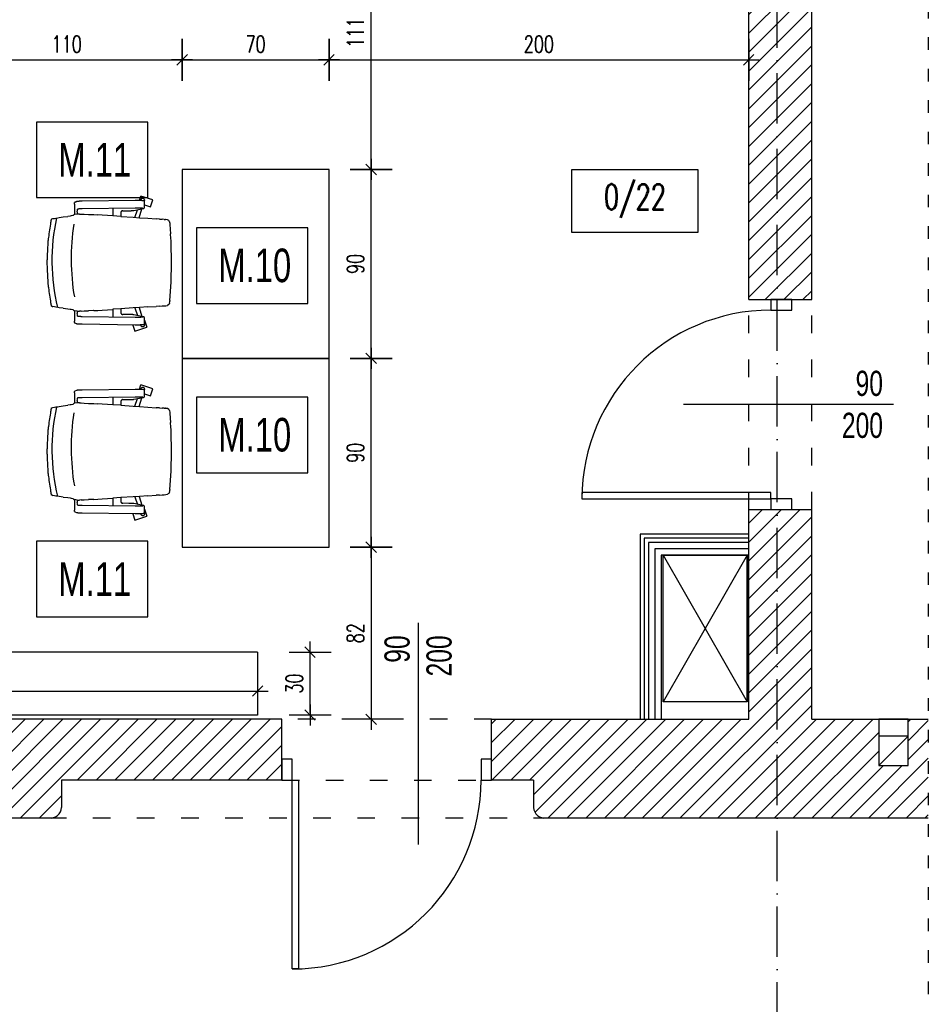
# Model space of a CAD drawing. Header units: millimetres. Extents: x 167273 to 188273, y -125105 to -88145.
# Tile 15 of 210: x 170353 to 170786, y -122517 to -122048. Entities that reach past the tile are written whole.
import ezdxf

# ---------------------------------------------------------------- set-up
doc = ezdxf.new("R2010")
doc.units = ezdxf.units.MM
doc.header["$PDMODE"] = 35
doc.header["$PDSIZE"] = 5
doc.linetypes.add('ACAD_ISO03W100', pattern=[30, 12, -18])
doc.linetypes.add('ACAD_ISO10W100', pattern=[18, 12, -3, 0, -3])
for name, color, linetype in [('!_zakres_wyposażenie', 80, 'Continuous'), ('a-op_drzwi', 40, 'Continuous'), ('a-op_text', 9, 'Continuous'), ('a-osie', 1, 'ACAD_ISO10W100'), ('a-wymiary', 9, 'Continuous'), ('b-drzwi', 6, 'Continuous'), ('b-izolacja', 8, 'BATTING'), ('b-przebicia', 7, 'Continuous'), ('b-przerywana1', 9, 'ACAD_ISO03W100'), ('b-widokowa', 7, 'Continuous'), ('b-ściany', 2, 'Continuous'), ('c-meble', 5, 'Continuous'), ('c-wyposażenie', 5, 'Continuous'), ('h-hatch', 8, 'Continuous')]:
    doc.layers.add(name, color=color, linetype=linetype)
doc.styles.add('PPAB_100', font='romans.shx', dxfattribs={"width": 0.7, "height": 12})
doc.styles.add('PPAB_50', font='romans.shx', dxfattribs={"width": 0.7, "height": 8})
doc.linetypes.add('BATTING', pattern='A,0.0001,-0.1,[134,ltypeshp.shx,S=0.1,R=0,X=-0.1,Y=0],-0.2,[134,ltypeshp.shx,S=0.1,R=180,X=0.1,Y=0],-0.1', length=0.4001)
doc.dimstyles.new('newPPAB_50', dxfattribs={"dimscale": 0, "dimtxt": 8, "dimasz": 1, "dimexe": 10, "dimexo": 10, "dimgap": 3.5, "dimtad": 1, "dimdec": 0, "dimzin": 0, "dimdsep": 46, "dimtxsty": 'PPAB_50', "dimblk": 'tick_50', "dimcen": 0.09, "dimdle": 5, "dimse1": 1, "dimse2": 1, "dimclrd": 9, "dimclre": 9, "dimclrt": 161, "dimadec": 0, "dimazin": 0, "dimtfac": 1, "dimtdec": 0, "dimtix": 1, "dimtofl": 0, "dimtmove": 2, "dimatfit": 3, "dimldrblk": 'tick_50', "dimfxl": 0, "dimtolj": 1, "dimtzin": 0, "dimarcsym": 0})
pattern_1 = [(45, (-26550.2005, 31481.7547), (-4.49012806, 4.49012806), [])]

# ---------------------------------------------------------------- blocks, each defined once
blk = doc.blocks.new('chaise bureau dwg')
for p, q in [((-46.24, 28.59), (-46.22, 28.61)), ((-46.22, 28.61), (-46.21, 28.64)), ((-46.21, 28.64), (-46.19, 28.67)), ((-46.19, 28.67), (-46.18, 28.69)), ((-46.18, 28.69), (-46.17, 28.7)), ((-46.17, 28.7), (-46.15, 28.72)), ((-46.15, 28.72), (-46.14, 28.74)), ((-46.14, 28.74), (-46.11, 28.77)), ((-46.11, 28.77), (-46.09, 28.79)), ((-46.09, 28.79), (-46.06, 28.81)), ((-46.06, 28.81), (-46.03, 28.84)), ((-46.03, 28.84), (-45.99, 28.86)), ((-45.99, 28.86), (-45.95, 28.88)), ((-45.19, 29.22), (-45.95, 28.88)), ((-45.15, 29.23), (-45.19, 29.22)), ((-45.12, 29.25), (-45.15, 29.23)), ((-45.09, 29.26), (-45.12, 29.25)), ((-45.06, 29.27), (-45.09, 29.26)), ((-45.04, 29.27), (-45.06, 29.27)), ((-45.01, 29.28), (-45.04, 29.27)), ((-44.97, 29.29), (-45.01, 29.28)), ((-44.93, 29.29), (-44.97, 29.29)), ((-44.88, 29.3), (-44.93, 29.29)), ((-44.83, 29.3), (-44.88, 29.3)), ((-44.78, 29.31), (-44.83, 29.3)), ((-44.73, 29.32), (-44.78, 29.31)), ((-44.67, 29.32), (-44.73, 29.32)), ((-44.61, 29.33), (-44.67, 29.32)), ((-44.54, 29.33), (-44.61, 29.33)), ((-44.47, 29.34), (-44.54, 29.33)), ((-44.4, 29.34), (-44.47, 29.34)), ((-44.33, 29.35), (-44.4, 29.34)), ((-44.25, 29.35), (-44.33, 29.35)), ((-44.17, 29.36), (-44.25, 29.35)), ((-44.08, 29.36), (-44.17, 29.36)), ((-44, 29.37), (-44.08, 29.36)), ((-43.91, 29.37), (-44, 29.37)), ((-43.82, 29.37), (-43.91, 29.37)), ((-43.72, 29.38), (-43.82, 29.37)), ((-43.62, 29.38), (-43.72, 29.38)), ((-43.52, 29.39), (-43.62, 29.38)), ((-43.42, 29.39), (-43.52, 29.39)), ((-43.32, 29.39), (-43.42, 29.39)), ((-43.21, 29.39), (-43.32, 29.39)), ((-43.1, 29.4), (-43.21, 29.39)), ((-42.99, 29.4), (-43.1, 29.4)), ((-42.88, 29.4), (-42.99, 29.4)), ((-42.77, 29.4), (-42.88, 29.4)), ((-42.66, 29.4), (-42.77, 29.4)), ((-17.36, 29.74), (-42.66, 29.4)), ((-18.54, 29.73), (-17.58, 32.67)), ((-17.58, 32.67), (-11.87, 30.81)), ((-17.28, 29.74), (-17.36, 29.74)), ((-17.19, 29.74), (-17.28, 29.74)), ((-17.1, 29.74), (-17.19, 29.74)), ((-17.02, 29.74), (-17.1, 29.74)), ((-16.93, 29.75), (-17.02, 29.74)), ((-16.84, 29.75), (-16.93, 29.75)), ((-16.76, 29.75), (-16.84, 29.75)), ((-16.67, 29.75), (-16.76, 29.75)), ((-16.58, 29.75), (-16.67, 29.75)), ((-16.49, 29.75), (-16.58, 29.75)), ((-16.4, 29.75), (-16.49, 29.75)), ((-16.32, 29.75), (-16.4, 29.75)), ((-16.23, 29.74), (-16.32, 29.75)), ((-16.14, 29.74), (-16.23, 29.74)), ((-16.06, 29.74), (-16.14, 29.74)), ((-15.97, 29.74), (-16.06, 29.74)), ((-15.88, 29.74), (-15.97, 29.74)), ((-15.8, 29.74), (-15.88, 29.74)), ((-15.71, 29.74), (-15.8, 29.74)), ((-15.63, 29.74), (-15.71, 29.74)), ((-15.55, 29.74), (-15.63, 29.74)), ((-15.46, 29.74), (-15.55, 29.74)), ((-15.38, 29.73), (-15.46, 29.74)), ((-15.3, 29.73), (-15.38, 29.73)), ((-15.22, 29.73), (-15.3, 29.73)), ((-15.14, 29.73), (-15.22, 29.73)), ((-15.07, 29.73), (-15.14, 29.73)), ((-14.99, 29.72), (-15.07, 29.73)), ((-14.91, 29.72), (-14.99, 29.72)), ((-14.84, 29.72), (-14.91, 29.72)), ((-14.77, 29.72), (-14.84, 29.72)), ((-14.7, 29.71), (-14.77, 29.72)), ((-14.72, 29.71), (-14.6, 30.08)), ((-14.63, 29.71), (-14.7, 29.71)), ((-14.56, 29.71), (-14.63, 29.71)), ((-14.49, 29.7), (-14.56, 29.71)), ((-14.43, 29.7), (-14.49, 29.7)), ((-14.36, 29.7), (-14.43, 29.7)), ((-14.3, 29.69), (-14.36, 29.7)), ((-14.24, 29.69), (-14.3, 29.69)), ((-14.18, 29.69), (-14.24, 29.69)), ((-14.12, 29.68), (-14.18, 29.69)), ((-14.07, 29.68), (-14.12, 29.68)), ((-14.01, 29.68), (-14.07, 29.68)), ((-13.96, 29.67), (-14.01, 29.68)), ((-13.91, 29.67), (-13.96, 29.67)), ((-13.87, 29.66), (-13.91, 29.67)), ((-13.82, 29.66), (-13.87, 29.66)), ((-13.78, 29.66), (-13.82, 29.66)), ((-13.69, 29.65), (-13.78, 29.66)), ((-13.62, 29.64), (-13.69, 29.65)), ((-13.54, 29.63), (-13.62, 29.64)), ((-13.47, 29.61), (-13.54, 29.63)), ((-13.44, 29.61), (-13.47, 29.61)), ((-13.41, 29.6), (-13.44, 29.61)), ((-13.37, 29.58), (-13.41, 29.6)), ((-13.35, 29.58), (-13.37, 29.58)), ((-13.32, 29.57), (-13.35, 29.58)), ((-13.3, 29.56), (-13.32, 29.57)), ((-13.27, 29.55), (-13.3, 29.56)), ((-13.24, 29.53), (-13.27, 29.55)), ((-13.22, 29.52), (-13.24, 29.53)), ((-13.2, 29.51), (-13.22, 29.52)), ((-13.18, 29.49), (-13.2, 29.51)), ((-13.16, 29.48), (-13.18, 29.49)), ((-13.13, 29.46), (-13.16, 29.48)), ((-13.1, 29.43), (-13.13, 29.46)), ((-13.08, 29.4), (-13.1, 29.43)), ((-13.05, 29.36), (-13.08, 29.4)), ((-13.02, 29.32), (-13.05, 29.36)), ((-13.02, 29.33), (-12.96, 29.54)), ((-13, 29.29), (-13.02, 29.32)), ((-12.99, 29.27), (-13, 29.29)), ((-12.99, 29.26), (-12.99, 26.11)), ((-12.96, 27.48), (-11.87, 30.81)), ((-46.3, 22.96), (-46.3, 27.9)), ((-44.94, 23.14), (-44.94, 24.26)), ((-44.85, 25.47), (-44.79, 25.5)), ((-44.79, 25.5), (-44.78, 25.5)), ((-44.78, 25.5), (-44.77, 25.5)), ((-44.78, 25.5), (-44.78, 25.5)), ((-44.77, 25.5), (-44.75, 25.51)), ((-44.75, 25.51), (-44.72, 25.51)), ((-44.72, 25.51), (-44.69, 25.52)), ((-44.69, 25.52), (-44.66, 25.52)), ((-44.66, 25.52), (-44.62, 25.52)), ((-44.62, 25.52), (-44.57, 25.53)), ((-44.57, 25.53), (-44.53, 25.53)), ((-44.53, 25.53), (-44.47, 25.54)), ((-44.47, 25.54), (-44.42, 25.54)), ((-44.42, 25.54), (-44.36, 25.55)), ((-44.36, 25.55), (-44.3, 25.55)), ((-44.3, 25.55), (-44.23, 25.56)), ((-44.23, 25.56), (-44.17, 25.56)), ((-44.17, 25.56), (-44.09, 25.56)), ((-44.09, 25.56), (-44.02, 25.57)), ((-44.02, 25.57), (-43.94, 25.57)), ((-43.94, 25.57), (-43.86, 25.58)), ((-43.86, 25.58), (-43.78, 25.58)), ((-43.78, 25.58), (-43.7, 25.58)), ((-43.7, 25.58), (-43.61, 25.59)), ((-43.61, 25.59), (-43.52, 25.59)), ((-43.52, 25.59), (-43.43, 25.59)), ((-43.43, 25.59), (-43.34, 25.59)), ((-43.34, 25.59), (-43.24, 25.6)), ((-43.24, 25.6), (-43.15, 25.6)), ((-43.15, 25.6), (-43.05, 25.6)), ((-43.05, 25.6), (-42.95, 25.6)), ((-42.95, 25.6), (-42.85, 25.6)), ((-42.85, 25.6), (-42.74, 25.61)), ((-42.74, 25.61), (-42.64, 25.61)), ((-42.64, 25.61), (-17.35, 25.94)), ((-27.96, 22.26), (-27.96, 25.8)), ((-24.25, 23.67), (-24.24, 23.72)), ((-24.25, 22.01), (-24.25, 23.67)), ((-24.24, 23.77), (-24.23, 23.82)), ((-24.24, 23.72), (-24.24, 23.77)), ((-24.23, 23.87), (-24.22, 23.92)), ((-24.23, 23.82), (-24.23, 23.87)), ((-24.22, 23.92), (-24.2, 23.97)), ((-24.2, 23.97), (-24.19, 24.01)), ((-24.19, 24.01), (-24.17, 24.06)), ((-24.17, 24.06), (-24.15, 24.11)), ((-24.15, 24.11), (-24.13, 24.15)), ((-24.13, 24.15), (-24.11, 24.19)), ((-24.11, 24.19), (-24.08, 24.24)), ((-24.08, 24.24), (-24.05, 24.28)), ((-24.05, 24.28), (-24.02, 24.32)), ((-24.02, 24.32), (-23.99, 24.35)), ((-23.99, 24.35), (-23.96, 24.39)), ((-23.96, 24.39), (-23.92, 24.42)), ((-23.92, 24.42), (-23.89, 24.46)), ((-23.89, 24.46), (-23.85, 24.49)), ((-23.85, 24.49), (-23.81, 24.52)), ((-23.81, 24.52), (-23.77, 24.54)), ((-23.77, 24.54), (-23.73, 24.57)), ((-23.73, 24.57), (-23.69, 24.59)), ((-23.69, 24.59), (-23.65, 24.61)), ((-23.65, 24.61), (-23.6, 24.63)), ((-23.6, 24.63), (-23.56, 24.64)), ((-23.56, 24.64), (-23.51, 24.66)), ((-23.51, 24.66), (-23.47, 24.67)), ((-23.47, 24.67), (-23.42, 24.68)), ((-23.42, 24.68), (-23.38, 24.68)), ((-23.38, 24.68), (-23.33, 24.69)), ((-23.33, 24.69), (-23.29, 24.69)), ((-20.35, 24.73), (-23.29, 24.69)), ((-20.25, 24.73), (-20.35, 24.73)), ((-20.15, 24.73), (-20.25, 24.73)), ((-20.05, 24.73), (-20.15, 24.73)), ((-19.96, 24.73), (-20.05, 24.73)), ((-19.86, 24.74), (-19.96, 24.73)), ((-19.77, 24.74), (-19.86, 24.74)), ((-19.67, 24.74), (-19.77, 24.74)), ((-19.58, 24.74), (-19.67, 24.74)), ((-19.49, 24.75), (-19.58, 24.74)), ((-19.4, 24.75), (-19.49, 24.75)), ((-19.32, 24.75), (-19.4, 24.75)), ((-19.23, 24.76), (-19.32, 24.75)), ((-19.15, 24.76), (-19.23, 24.76)), ((-19.07, 24.76), (-19.15, 24.76)), ((-18.99, 24.77), (-19.07, 24.76)), ((-18.91, 24.77), (-18.99, 24.77)), ((-18.84, 24.77), (-18.91, 24.77)), ((-18.77, 24.78), (-18.84, 24.77)), ((-18.7, 24.78), (-18.77, 24.78)), ((-18.63, 24.79), (-18.7, 24.78)), ((-18.57, 24.79), (-18.63, 24.79)), ((-18.51, 24.8), (-18.57, 24.79)), ((-18.45, 24.8), (-18.51, 24.8)), ((-18.39, 24.81), (-18.45, 24.8)), ((-18.34, 24.81), (-18.39, 24.81)), ((-18.28, 24.82), (-18.34, 24.81)), ((-18.23, 24.82), (-18.28, 24.82)), ((-18.19, 24.83), (-18.23, 24.82)), ((-18.14, 24.83), (-18.19, 24.83)), ((-18.1, 24.84), (-18.14, 24.83)), ((-18.02, 24.85), (-18.1, 24.84)), ((-13.48, 25.76), (-18.02, 24.85)), ((-17.45, 21.55), (-16.23, 25.21)), ((-17.35, 25.94), (-17.2, 25.95)), ((-17.2, 25.95), (-17.04, 25.95)), ((-17.04, 25.95), (-16.89, 25.95)), ((-16.89, 25.95), (-16.74, 25.95)), ((-16.74, 25.95), (-16.58, 25.95)), ((-16.58, 25.95), (-16.43, 25.95)), ((-16.43, 25.95), (-16.27, 25.95)), ((-16.27, 25.95), (-16.12, 25.95)), ((-16.12, 25.95), (-15.97, 25.95)), ((-15.97, 25.95), (-15.81, 25.94)), ((-15.81, 25.94), (-15.67, 25.94)), ((-15.67, 25.94), (-15.52, 25.94)), ((-15.52, 25.94), (-15.38, 25.94)), ((-15.52, 21.42), (-14.19, 25.62)), ((-15.38, 25.94), (-15.24, 25.93)), ((-15.24, 25.93), (-15.1, 25.93)), ((-15.1, 25.93), (-14.97, 25.93)), ((-14.97, 25.93), (-14.84, 25.92)), ((-14.84, 25.92), (-14.71, 25.92)), ((-14.71, 25.92), (-14.65, 25.91)), ((-14.65, 25.91), (-14.6, 25.91)), ((-14.6, 25.91), (-14.54, 25.91)), ((-14.54, 25.91), (-14.48, 25.91)), ((-14.48, 25.91), (-14.43, 25.9)), ((-14.43, 25.9), (-14.37, 25.9)), ((-14.37, 25.9), (-14.32, 25.9)), ((-14.32, 25.9), (-14.27, 25.89)), ((-14.27, 25.89), (-14.22, 25.89)), ((-14.22, 25.89), (-14.18, 25.89)), ((-14.18, 25.89), (-14.13, 25.89)), ((-14.13, 25.89), (-14.09, 25.88)), ((-14.09, 25.88), (-14.05, 25.88)), ((-14.05, 25.88), (-14.01, 25.88)), ((-14.01, 25.88), (-13.97, 25.87)), ((-13.97, 25.87), (-13.93, 25.87)), ((-13.93, 25.87), (-13.9, 25.87)), ((-13.9, 25.87), (-13.87, 25.86)), ((-13.87, 25.86), (-13.84, 25.86)), ((-13.84, 25.86), (-13.81, 25.86)), ((-13.81, 25.86), (-13.78, 25.85)), ((-13.78, 25.85), (-13.76, 25.85)), ((-13.76, 25.85), (-13.74, 25.85)), ((-13.74, 25.85), (-13.72, 25.84)), ((-13.72, 25.84), (-13.71, 25.84)), ((-13.71, 25.84), (-13.7, 25.84)), ((-13.7, 25.84), (-13.69, 25.84)), ((-13.69, 25.84), (-13.69, 25.84)), ((-13.41, 25.77), (-13.48, 25.76)), ((-13.37, 25.78), (-13.41, 25.77)), ((-13.35, 25.79), (-13.37, 25.78)), ((-13.33, 25.8), (-13.35, 25.79)), ((-13.3, 25.81), (-13.33, 25.8)), ((-13.28, 25.82), (-13.3, 25.81)), ((-13.24, 25.84), (-13.28, 25.82)), ((-13.23, 25.85), (-13.24, 25.84)), ((-13.21, 25.86), (-13.23, 25.85)), ((-13.18, 25.87), (-13.21, 25.86)), ((-13.16, 25.89), (-13.18, 25.87)), ((-13.14, 25.91), (-13.16, 25.89)), ((-13.11, 25.94), (-13.14, 25.91)), ((-13.08, 25.97), (-13.11, 25.94)), ((-13.05, 26), (-13.08, 25.97)), ((-13.03, 26.03), (-13.05, 26)), ((-13.02, 26.05), (-13.03, 26.03)), ((-13.01, 26.08), (-13.02, 26.05)), ((-12.99, 26.1), (-13.01, 26.08)), ((-12.96, 27.48), (-12.99, 27.49)), ((-57.49, 19.19), (-57.5, 19.15)), ((-57.48, 19.28), (-57.49, 19.24)), ((-57.49, 19.24), (-57.49, 19.19)), ((-57.47, 19.32), (-57.48, 19.28)), ((-57.46, 19.41), (-57.47, 19.37)), ((-57.47, 19.37), (-57.47, 19.32)), ((-57.45, 19.45), (-57.46, 19.41)), ((-57.44, 19.54), (-57.45, 19.5)), ((-57.45, 19.5), (-57.45, 19.45)), ((-57.43, 19.58), (-57.44, 19.54)), ((-57.42, 19.66), (-57.43, 19.62)), ((-57.43, 19.62), (-57.43, 19.58)), ((-57.41, 19.71), (-57.42, 19.66)), ((-57.4, 19.79), (-57.41, 19.75)), ((-57.41, 19.75), (-57.41, 19.71)), ((-57.39, 19.83), (-57.4, 19.79)), ((-57.38, 19.9), (-57.39, 19.86)), ((-57.39, 19.86), (-57.39, 19.83)), ((-57.37, 19.94), (-57.38, 19.9)), ((-57.36, 20.01), (-57.37, 19.98)), ((-57.37, 19.98), (-57.37, 19.94)), ((-57.35, 20.09), (-57.36, 20.05)), ((-57.36, 20.05), (-57.36, 20.01)), ((-57.34, 20.12), (-57.35, 20.09)), ((-57.3, 20.3), (-57.31, 20.27)), ((-57.29, 20.37), (-57.3, 20.33)), ((-57.3, 20.33), (-57.3, 20.3)), ((-57.28, 20.4), (-57.29, 20.37)), ((-57.27, 20.43), (-57.28, 20.4)), ((-57.26, 20.48), (-57.27, 20.45)), ((-57.27, 20.45), (-57.27, 20.43)), ((-57.25, 20.51), (-57.26, 20.48)), ((-57.24, 20.53), (-57.25, 20.51)), ((-57.23, 20.58), (-57.24, 20.56)), ((-57.24, 20.56), (-57.24, 20.53)), ((-57.22, 20.6), (-57.23, 20.58)), ((-57.21, 20.64), (-57.22, 20.62)), ((-57.22, 20.62), (-57.22, 20.6)), ((-57.2, 20.66), (-57.21, 20.64)), ((-57.19, 20.69), (-57.2, 20.68)), ((-57.2, 20.68), (-57.2, 20.66)), ((-57.18, 20.72), (-57.19, 20.71)), ((-57.19, 20.71), (-57.19, 20.69)), ((-57.17, 20.74), (-57.18, 20.73)), ((-57.18, 20.73), (-57.18, 20.72)), ((-57.16, 20.75), (-57.17, 20.74)), ((-57.15, 20.76), (-57.16, 20.75)), ((-57.16, 20.75), (-57.16, 20.75)), ((-57, 20.84), (-57.15, 20.77)), ((-57.15, 20.77), (-57.15, 20.76)), ((-57.15, 20.76), (-57.15, 20.76)), ((-57, 20.84), (-57, 20.84)), ((-56.99, 20.84), (-57, 20.84)), ((-56.99, 20.84), (-56.54, 20.97)), ((-55.88, 21.1), (-56.54, 20.97)), ((-55.13, 21.23), (-55.88, 21.1)), ((-54.27, 21.35), (-55.13, 21.23)), ((-53.51, 21.48), (-54.27, 21.35)), ((-51.6, 21.74), (-53.51, 21.48)), ((-51.6, 21.74), (-49.49, 21.99)), ((-49.49, 21.99), (-48.33, 22.16)), ((-48.33, 22.16), (-47.86, 22.25)), ((-47.86, 22.25), (-47.1, 22.42)), ((-47.1, 22.42), (-46.92, 22.51)), ((-46.92, 22.51), (-46.77, 22.68)), ((-46.77, 22.68), (-46.6, 22.76)), ((-46.52, 22.85), (-46.6, 22.76)), ((-46.52, 22.85), (-46.3, 22.96)), ((-44.94, 23.14), (-46.3, 22.96)), ((-44.94, 23.14), (-43.86, 23.14)), ((-43.11, 23.1), (-43.86, 23.14)), ((-43.11, 23.1), (-41.64, 23.02)), ((-41.64, 23.02), (-39.64, 22.93)), ((-37.26, 22.89), (-39.64, 22.93)), ((-37.12, 22.89), (-37.26, 22.89)), ((-37.12, 22.89), (-35.13, 22.76)), ((-35.13, 22.76), (-33.14, 22.62)), ((-33.14, 22.62), (-27.96, 22.27)), ((-24.25, 22.01), (-27.96, 22.26)), ((-24.25, 22.01), (-24.18, 22.01)), ((-18.25, 21.6), (-24.18, 22.01)), ((-15.27, 21.4), (-18.25, 21.6)), ((-15.52, 21.41), (-15.52, 21.41)), ((-11.3, 21.13), (-15.27, 21.4)), ((-11.3, 21.13), (-7.3, 20.86)), ((-5.8, 20.75), (-7.3, 20.86)), ((-5.8, 20.75), (-4.43, 20.66)), ((-4.43, 20.66), (-4.32, 20.65)), ((-4.32, 20.65), (-4.2, 20.65)), ((-4.2, 20.65), (-3.97, 20.63)), ((-3.97, 20.63), (-3.52, 20.6)), ((-3.52, 20.6), (-2.73, 20.55)), ((-2.73, 20.55), (-2.02, 20.42)), ((-1.4, 20.02), (-2.02, 20.42)), ((-1.23, 19.78), (-1.4, 20.02)), ((-1, 19.46), (-1.23, 19.78)), ((-0.96, 19.31), (-1, 19.46)), ((-0.94, 19.32), (-0.84, 18.75)), ((-0.84, 18.75), (-0.84, 18.67)), ((-0.84, 18.67), (-0.83, 18.59)), ((-0.83, 18.59), (-0.82, 18.43)), ((-0.8, 18.12), (-0.82, 18.43)), ((-0.8, 18.12), (-0.21, 9.39)), ((-0.21, 9.39), (0, 0)), ((0, 0), (-0.21, -9.39)), ((-0.8, -18.12), (-0.51, -13.75)), ((-0.32, -11.57), (-0.51, -13.75)), ((-0.26, -10.48), (-0.32, -11.57)), ((-0.21, -9.39), (-0.26, -10.48)), ((-0.96, -19.31), (-0.84, -18.75)), ((-0.84, -18.75), (-0.8, -18.12)), ((-57.5, -19.15), (-57.49, -19.19)), ((-57.49, -19.19), (-57.49, -19.24)), ((-57.49, -19.24), (-57.48, -19.28)), ((-57.48, -19.28), (-57.47, -19.32)), ((-57.47, -19.32), (-57.47, -19.37)), ((-57.47, -19.37), (-57.46, -19.41)), ((-57.46, -19.41), (-57.45, -19.45)), ((-57.45, -19.45), (-57.45, -19.5)), ((-57.45, -19.5), (-57.44, -19.54)), ((-57.44, -19.54), (-57.43, -19.58)), ((-57.43, -19.58), (-57.43, -19.62)), ((-57.43, -19.62), (-57.42, -19.66)), ((-57.42, -19.66), (-57.41, -19.71)), ((-57.41, -19.71), (-57.41, -19.75)), ((-57.41, -19.75), (-57.4, -19.79)), ((-57.4, -19.79), (-57.39, -19.83)), ((-57.39, -19.83), (-57.39, -19.86)), ((-57.39, -19.86), (-57.38, -19.9)), ((-57.38, -19.9), (-57.37, -19.94)), ((-57.37, -19.94), (-57.37, -19.98)), ((-57.37, -19.98), (-57.36, -20.01)), ((-57.36, -20.01), (-57.36, -20.05)), ((-57.36, -20.05), (-57.35, -20.09)), ((-57.35, -20.09), (-57.34, -20.12)), ((-57.31, -20.27), (-57.3, -20.3)), ((-57.3, -20.3), (-57.3, -20.33)), ((-57.3, -20.33), (-57.29, -20.37)), ((-57.29, -20.37), (-57.28, -20.4)), ((-57.28, -20.4), (-57.27, -20.43)), ((-57.27, -20.43), (-57.27, -20.46)), ((-57.27, -20.46), (-57.26, -20.48)), ((-57.26, -20.48), (-57.25, -20.51)), ((-57.25, -20.51), (-57.24, -20.53)), ((-57.24, -20.53), (-57.24, -20.56)), ((-57.24, -20.56), (-57.23, -20.58)), ((-57.23, -20.58), (-57.22, -20.6)), ((-57.22, -20.6), (-57.22, -20.62)), ((-57.22, -20.62), (-57.21, -20.64)), ((-57.21, -20.64), (-57.2, -20.66)), ((-57.2, -20.66), (-57.2, -20.68)), ((-57.2, -20.68), (-57.19, -20.69)), ((-57.19, -20.69), (-57.19, -20.71)), ((-57.19, -20.71), (-57.18, -20.72)), ((-57.18, -20.72), (-57.18, -20.73)), ((-57.18, -20.73), (-57.17, -20.74)), ((-57.17, -20.74), (-57.16, -20.75)), ((-57.16, -20.75), (-57.15, -20.76)), ((-57.16, -20.75), (-57.16, -20.75)), ((-57.15, -20.76), (-57.15, -20.77)), ((-57.15, -20.76), (-57.15, -20.76)), ((-57.15, -20.77), (-57, -20.84)), ((-57, -20.84), (-56.54, -20.97)), ((-56.54, -20.97), (-55.88, -21.1)), ((-55.88, -21.1), (-55.13, -21.23)), ((-55.13, -21.23), (-54.27, -21.35)), ((-54.27, -21.35), (-53.51, -21.48)), ((-53.51, -21.48), (-51.6, -21.74)), ((-51.6, -21.74), (-49.49, -21.99)), ((-48.33, -22.16), (-49.49, -21.99)), ((-47.86, -22.25), (-48.33, -22.16)), ((-47.1, -22.42), (-47.86, -22.25)), ((-46.92, -22.51), (-47.1, -22.42)), ((-46.77, -22.68), (-46.92, -22.51)), ((-46.6, -22.76), (-46.77, -22.68)), ((-46.6, -22.76), (-46.52, -22.85)), ((-46.3, -22.96), (-46.52, -22.85)), ((-44.94, -23.14), (-46.3, -22.96)), ((-46.3, -27.9), (-46.3, -22.96)), ((-44.94, -24.26), (-44.94, -23.14)), ((-43.86, -23.14), (-44.94, -23.14)), ((-43.86, -23.14), (-43.11, -23.1)), ((-43.11, -23.1), (-41.64, -23.02)), ((-41.64, -23.02), (-39.64, -22.93)), ((-39.64, -22.93), (-37.26, -22.89)), ((-37.26, -22.89), (-37.12, -22.89)), ((-37.12, -22.89), (-35.13, -22.76)), ((-33.14, -22.62), (-35.13, -22.76)), ((-27.96, -22.27), (-33.14, -22.62)), ((-24.25, -22.01), (-27.96, -22.26)), ((-27.96, -25.8), (-27.96, -22.26)), ((-24.25, -23.67), (-24.25, -22.01)), ((-24.25, -22.01), (-24.18, -22.01)), ((-24.18, -22.01), (-18.25, -21.6)), ((-18.25, -21.6), (-15.27, -21.4)), ((-17.45, -21.55), (-16.23, -25.21)), ((-15.52, -21.41), (-15.52, -21.41)), ((-15.52, -21.42), (-14.19, -25.62)), ((-15.27, -21.4), (-11.3, -21.13)), ((-11.3, -21.13), (-7.3, -20.86)), ((-5.8, -20.75), (-7.3, -20.86)), ((-5.8, -20.75), (-4.43, -20.66)), ((-3.52, -20.6), (-4.43, -20.66)), ((-3.52, -20.6), (-3.12, -20.58)), ((-3.12, -20.58), (-2.93, -20.56)), ((-2.83, -20.56), (-2.93, -20.56)), ((-2.73, -20.55), (-2.83, -20.56)), ((-2.02, -20.42), (-2.73, -20.55)), ((-1.4, -20.02), (-2.02, -20.42)), ((-1.23, -19.78), (-1.4, -20.02)), ((-1, -19.46), (-1.23, -19.78)), ((-1, -19.46), (-0.96, -19.31)), ((-44.79, -25.5), (-44.85, -25.47)), ((-44.78, -25.5), (-44.79, -25.5)), ((-44.78, -25.5), (-44.78, -25.5)), ((-44.77, -25.5), (-44.78, -25.5)), ((-44.75, -25.51), (-44.77, -25.5)), ((-44.72, -25.51), (-44.75, -25.51)), ((-44.69, -25.52), (-44.72, -25.51)), ((-44.66, -25.52), (-44.69, -25.52)), ((-44.62, -25.52), (-44.66, -25.52)), ((-44.57, -25.53), (-44.62, -25.52)), ((-44.53, -25.53), (-44.57, -25.53)), ((-44.47, -25.54), (-44.53, -25.53)), ((-44.42, -25.54), (-44.47, -25.54)), ((-44.36, -25.55), (-44.42, -25.54)), ((-44.3, -25.55), (-44.36, -25.55)), ((-44.23, -25.56), (-44.3, -25.55)), ((-44.17, -25.56), (-44.23, -25.56)), ((-44.09, -25.56), (-44.17, -25.56)), ((-44.02, -25.57), (-44.09, -25.56)), ((-43.94, -25.57), (-44.02, -25.57)), ((-43.86, -25.58), (-43.94, -25.57)), ((-43.78, -25.58), (-43.86, -25.58)), ((-43.7, -25.58), (-43.78, -25.58)), ((-43.61, -25.59), (-43.7, -25.58)), ((-43.52, -25.59), (-43.61, -25.59)), ((-43.43, -25.59), (-43.52, -25.59)), ((-43.34, -25.59), (-43.43, -25.59)), ((-43.24, -25.6), (-43.34, -25.59)), ((-43.15, -25.6), (-43.24, -25.6)), ((-43.05, -25.6), (-43.15, -25.6)), ((-42.95, -25.6), (-43.05, -25.6)), ((-42.85, -25.6), (-42.95, -25.6)), ((-42.74, -25.61), (-42.85, -25.6)), ((-42.64, -25.61), (-42.74, -25.61)), ((-17.35, -25.94), (-42.64, -25.61)), ((-24.24, -23.72), (-24.25, -23.67)), ((-24.24, -23.77), (-24.24, -23.72)), ((-24.23, -23.82), (-24.24, -23.77)), ((-24.23, -23.87), (-24.23, -23.82)), ((-24.22, -23.92), (-24.23, -23.87)), ((-24.2, -23.97), (-24.22, -23.92)), ((-24.19, -24.01), (-24.2, -23.97)), ((-24.17, -24.06), (-24.19, -24.01)), ((-24.15, -24.11), (-24.17, -24.06)), ((-24.13, -24.15), (-24.15, -24.11)), ((-24.11, -24.19), (-24.13, -24.15)), ((-24.08, -24.24), (-24.11, -24.19)), ((-24.05, -24.28), (-24.08, -24.24)), ((-24.02, -24.32), (-24.05, -24.28)), ((-23.99, -24.35), (-24.02, -24.32)), ((-23.96, -24.39), (-23.99, -24.35)), ((-23.92, -24.42), (-23.96, -24.39)), ((-23.89, -24.46), (-23.92, -24.42)), ((-23.85, -24.49), (-23.89, -24.46)), ((-23.81, -24.52), (-23.85, -24.49)), ((-23.77, -24.54), (-23.81, -24.52)), ((-23.73, -24.57), (-23.77, -24.54)), ((-23.69, -24.59), (-23.73, -24.57)), ((-23.65, -24.61), (-23.69, -24.59)), ((-23.6, -24.63), (-23.65, -24.61)), ((-23.56, -24.64), (-23.6, -24.63)), ((-23.51, -24.66), (-23.56, -24.64)), ((-23.47, -24.67), (-23.51, -24.66)), ((-23.42, -24.68), (-23.47, -24.67)), ((-23.38, -24.68), (-23.42, -24.68)), ((-23.33, -24.69), (-23.38, -24.68)), ((-23.29, -24.69), (-23.33, -24.69)), ((-23.29, -24.69), (-20.35, -24.73)), ((-20.35, -24.73), (-20.25, -24.73)), ((-20.25, -24.73), (-20.15, -24.73)), ((-20.15, -24.73), (-20.05, -24.73)), ((-20.05, -24.73), (-19.96, -24.73)), ((-19.96, -24.73), (-19.86, -24.74)), ((-19.86, -24.74), (-19.77, -24.74)), ((-19.77, -24.74), (-19.67, -24.74)), ((-19.67, -24.74), (-19.58, -24.74)), ((-19.58, -24.74), (-19.49, -24.75)), ((-19.49, -24.75), (-19.4, -24.75)), ((-19.4, -24.75), (-19.32, -24.75)), ((-19.32, -24.75), (-19.23, -24.76)), ((-19.23, -24.76), (-19.15, -24.76)), ((-19.15, -24.76), (-19.07, -24.76)), ((-19.07, -24.76), (-18.99, -24.77)), ((-18.99, -24.77), (-18.91, -24.77)), ((-18.91, -24.77), (-18.84, -24.77)), ((-18.84, -24.77), (-18.77, -24.78)), ((-18.77, -24.78), (-18.7, -24.78)), ((-18.7, -24.78), (-18.63, -24.79)), ((-18.63, -24.79), (-18.57, -24.79)), ((-18.57, -24.79), (-18.51, -24.8)), ((-18.51, -24.8), (-18.45, -24.8)), ((-18.45, -24.8), (-18.39, -24.81)), ((-18.39, -24.81), (-18.34, -24.81)), ((-18.34, -24.81), (-18.28, -24.82)), ((-18.28, -24.82), (-18.23, -24.82)), ((-18.23, -24.82), (-18.19, -24.83)), ((-18.19, -24.83), (-18.14, -24.83)), ((-18.14, -24.83), (-18.1, -24.84)), ((-18.1, -24.84), (-18.02, -24.85)), ((-18.02, -24.85), (-13.48, -25.76)), ((-17.2, -25.95), (-17.35, -25.94)), ((-17.04, -25.95), (-17.2, -25.95)), ((-16.89, -25.95), (-17.04, -25.95)), ((-16.74, -25.95), (-16.89, -25.95)), ((-16.58, -25.95), (-16.74, -25.95)), ((-16.43, -25.95), (-16.58, -25.95)), ((-16.27, -25.95), (-16.43, -25.95)), ((-16.12, -25.95), (-16.27, -25.95)), ((-15.97, -25.95), (-16.12, -25.95)), ((-15.81, -25.94), (-15.97, -25.95)), ((-15.67, -25.94), (-15.81, -25.94)), ((-15.52, -25.94), (-15.67, -25.94)), ((-15.38, -25.94), (-15.52, -25.94)), ((-15.24, -25.93), (-15.38, -25.94)), ((-15.1, -25.93), (-15.24, -25.93)), ((-14.97, -25.93), (-15.1, -25.93)), ((-14.84, -25.92), (-14.97, -25.93)), ((-14.71, -25.92), (-14.84, -25.92)), ((-14.6, -25.91), (-14.71, -25.92)), ((-14.54, -25.91), (-14.6, -25.91)), ((-14.48, -25.91), (-14.54, -25.91)), ((-14.43, -25.9), (-14.48, -25.91)), ((-14.37, -25.9), (-14.43, -25.9)), ((-14.32, -25.9), (-14.37, -25.9)), ((-14.27, -25.89), (-14.32, -25.9)), ((-14.22, -25.89), (-14.27, -25.89)), ((-14.18, -25.89), (-14.22, -25.89)), ((-14.13, -25.89), (-14.18, -25.89)), ((-14.09, -25.88), (-14.13, -25.89)), ((-14.05, -25.88), (-14.09, -25.88)), ((-14.01, -25.88), (-14.05, -25.88)), ((-13.97, -25.87), (-14.01, -25.88)), ((-13.93, -25.87), (-13.97, -25.87)), ((-13.9, -25.87), (-13.93, -25.87)), ((-13.87, -25.86), (-13.9, -25.87)), ((-13.84, -25.86), (-13.87, -25.86)), ((-13.81, -25.86), (-13.84, -25.86)), ((-13.78, -25.85), (-13.81, -25.86)), ((-13.76, -25.85), (-13.78, -25.85)), ((-13.74, -25.85), (-13.76, -25.85)), ((-13.72, -25.84), (-13.74, -25.85)), ((-13.71, -25.84), (-13.72, -25.84)), ((-13.7, -25.84), (-13.71, -25.84)), ((-13.69, -25.84), (-13.7, -25.84)), ((-13.69, -25.84), (-13.69, -25.84)), ((-13.48, -25.76), (-13.41, -25.77)), ((-13.41, -25.77), (-13.37, -25.78)), ((-13.37, -25.78), (-13.35, -25.79)), ((-13.35, -25.79), (-13.33, -25.8)), ((-13.33, -25.8), (-13.3, -25.81)), ((-13.3, -25.81), (-13.28, -25.82)), ((-13.28, -25.82), (-13.24, -25.84)), ((-13.24, -25.84), (-13.23, -25.85)), ((-13.23, -25.85), (-13.21, -25.86)), ((-13.21, -25.86), (-13.18, -25.87)), ((-13.18, -25.87), (-13.16, -25.89)), ((-13.16, -25.89), (-13.14, -25.91)), ((-13.14, -25.91), (-13.11, -25.94)), ((-13.11, -25.94), (-13.08, -25.97)), ((-13.08, -25.97), (-13.05, -26)), ((-13.05, -26), (-13.03, -26.03)), ((-13.03, -26.03), (-13.02, -26.05)), ((-13.02, -26.05), (-13.01, -26.08)), ((-13.01, -26.08), (-12.99, -26.1)), ((-12.99, -26.11), (-12.99, -29.26)), ((-12.99, -27.49), (-10.1, -26.56)), ((-10.1, -26.56), (-9.02, -29.88)), ((-46.22, -28.61), (-46.24, -28.59)), ((-46.21, -28.64), (-46.22, -28.61)), ((-46.19, -28.67), (-46.21, -28.64)), ((-46.18, -28.69), (-46.19, -28.67)), ((-46.17, -28.7), (-46.18, -28.69)), ((-46.15, -28.72), (-46.17, -28.7)), ((-46.14, -28.74), (-46.15, -28.72)), ((-46.11, -28.77), (-46.14, -28.74)), ((-46.09, -28.79), (-46.11, -28.77)), ((-46.06, -28.81), (-46.09, -28.79)), ((-46.03, -28.84), (-46.06, -28.81)), ((-45.99, -28.86), (-46.03, -28.84)), ((-45.95, -28.88), (-45.99, -28.86)), ((-45.95, -28.88), (-45.19, -29.22)), ((-45.19, -29.22), (-45.15, -29.23)), ((-45.15, -29.23), (-45.12, -29.24)), ((-45.12, -29.24), (-45.09, -29.25)), ((-45.09, -29.25), (-45.07, -29.26)), ((-45.07, -29.26), (-45.02, -29.27)), ((-45.02, -29.27), (-44.98, -29.28)), ((-44.98, -29.28), (-44.88, -29.3)), ((-44.88, -29.3), (-44.83, -29.3)), ((-44.83, -29.3), (-44.78, -29.31)), ((-44.78, -29.31), (-44.73, -29.32)), ((-44.73, -29.32), (-44.67, -29.32)), ((-44.67, -29.32), (-44.61, -29.33)), ((-44.61, -29.33), (-44.54, -29.33)), ((-44.54, -29.33), (-44.47, -29.34)), ((-44.47, -29.34), (-44.4, -29.34)), ((-44.4, -29.34), (-44.33, -29.35)), ((-44.33, -29.35), (-44.25, -29.35)), ((-44.25, -29.35), (-44.17, -29.36)), ((-44.17, -29.36), (-44.08, -29.36)), ((-44.08, -29.36), (-44, -29.37)), ((-44, -29.37), (-43.91, -29.37)), ((-43.91, -29.37), (-43.82, -29.37)), ((-43.82, -29.37), (-43.72, -29.38)), ((-43.72, -29.38), (-43.62, -29.38)), ((-43.62, -29.38), (-43.52, -29.39)), ((-43.52, -29.39), (-43.42, -29.39)), ((-43.42, -29.39), (-43.32, -29.39)), ((-43.32, -29.39), (-43.21, -29.39)), ((-43.21, -29.39), (-43.1, -29.4)), ((-43.1, -29.4), (-42.99, -29.4)), ((-42.99, -29.4), (-42.88, -29.4)), ((-42.88, -29.4), (-42.77, -29.4)), ((-42.77, -29.4), (-42.66, -29.4)), ((-42.66, -29.4), (-17.36, -29.74)), ((-17.36, -29.74), (-17.28, -29.74)), ((-17.28, -29.74), (-17.19, -29.74)), ((-17.19, -29.74), (-17.1, -29.74)), ((-17.1, -29.74), (-17.02, -29.74)), ((-17.02, -29.74), (-16.93, -29.75)), ((-16.93, -29.75), (-16.84, -29.75)), ((-16.84, -29.75), (-16.76, -29.75)), ((-16.76, -29.75), (-16.67, -29.75)), ((-16.67, -29.75), (-16.58, -29.75)), ((-16.58, -29.75), (-16.49, -29.75)), ((-16.49, -29.75), (-16.4, -29.75)), ((-16.4, -29.75), (-16.32, -29.75)), ((-16.32, -29.75), (-16.23, -29.74)), ((-16.23, -29.74), (-16.14, -29.74)), ((-16.14, -29.74), (-16.06, -29.74)), ((-16.06, -29.74), (-15.97, -29.74)), ((-15.97, -29.74), (-15.88, -29.74)), ((-15.88, -29.74), (-15.8, -29.74)), ((-15.8, -29.74), (-15.71, -29.74)), ((-15.71, -29.74), (-15.63, -29.74)), ((-15.63, -29.74), (-15.55, -29.74)), ((-15.55, -29.74), (-15.46, -29.74)), ((-15.46, -29.74), (-15.38, -29.73)), ((-15.38, -29.73), (-15.3, -29.73)), ((-15.38, -29.73), (-14.73, -31.74)), ((-15.3, -29.73), (-15.22, -29.73)), ((-15.22, -29.73), (-15.14, -29.73)), ((-15.14, -29.73), (-15.07, -29.73)), ((-15.07, -29.73), (-14.99, -29.72)), ((-14.99, -29.72), (-14.91, -29.72)), ((-14.91, -29.72), (-14.84, -29.72)), ((-14.84, -29.72), (-14.77, -29.72)), ((-14.77, -29.72), (-14.7, -29.71)), ((-9.02, -29.88), (-14.73, -31.74)), ((-14.72, -29.71), (-14.6, -30.08)), ((-14.7, -29.71), (-14.63, -29.71)), ((-14.63, -29.71), (-14.56, -29.71)), ((-14.56, -29.71), (-14.49, -29.7)), ((-14.49, -29.7), (-14.42, -29.7)), ((-14.42, -29.7), (-14.36, -29.7)), ((-14.36, -29.7), (-14.3, -29.69)), ((-14.3, -29.69), (-14.24, -29.69)), ((-14.24, -29.69), (-14.18, -29.69)), ((-14.18, -29.69), (-14.12, -29.68)), ((-14.12, -29.68), (-14.07, -29.68)), ((-14.07, -29.68), (-14.01, -29.68)), ((-14.01, -29.68), (-13.96, -29.67)), ((-13.96, -29.67), (-13.91, -29.67)), ((-13.91, -29.67), (-13.87, -29.66)), ((-13.87, -29.66), (-13.82, -29.66)), ((-13.82, -29.66), (-13.78, -29.66)), ((-13.78, -29.66), (-13.74, -29.65)), ((-13.74, -29.65), (-13.7, -29.65)), ((-13.7, -29.65), (-13.62, -29.64)), ((-13.62, -29.64), (-13.55, -29.63)), ((-13.55, -29.63), (-13.48, -29.62)), ((-13.48, -29.62), (-13.44, -29.61)), ((-13.44, -29.61), (-13.41, -29.6)), ((-13.41, -29.6), (-13.37, -29.58)), ((-13.37, -29.58), (-13.32, -29.57)), ((-13.32, -29.57), (-13.3, -29.56)), ((-13.3, -29.56), (-13.27, -29.55)), ((-13.27, -29.55), (-13.24, -29.53)), ((-13.24, -29.53), (-13.22, -29.52)), ((-13.22, -29.52), (-13.2, -29.51)), ((-13.2, -29.51), (-13.18, -29.49)), ((-13.18, -29.49), (-13.16, -29.48)), ((-13.16, -29.48), (-13.13, -29.46)), ((-13.13, -29.46), (-13.1, -29.43)), ((-13.1, -29.43), (-13.08, -29.4)), ((-13.08, -29.4), (-13.05, -29.36)), ((-13.05, -29.36), (-13.02, -29.32)), ((-13.02, -29.32), (-13, -29.29)), ((-13.02, -29.33), (-12.96, -29.54)), ((-13, -29.29), (-12.99, -29.27))]:
    blk.add_line(p, q)
at = {"ltscale": 0.1}
for centre, radius, start, end in [((39.78, -0.92), 96.65, 166.679, 192.1683), ((61.58, -1.75), 109.29, 170.4551, 188.7583)]:
    blk.add_arc(centre, radius, start, end, dxfattribs=at)
for centre, major_axis, ratio, start_param, end_param in [((-46.22, 27.93), (-0.004, -0.679), 0.116972, 3.194315, 4.765111), ((-13.78, 29.8), (-0.267, -0.823), 0.999017, 1.57958, 4.703606), ((-44.78, 24.33), (-0.01, -1.32), 0.116972, 3.675029, 4.765111), ((-51.19, 0), (-27.48, -192.2), 0.046335, 4.619219, 4.656543), ((-57.4, 18.98), (-0.26, -1.8), 0.076154, 3.925127, 4.034662), ((-50.39, 0), (-9.1, -192.2), 0.046161, 4.660533, 4.703126), ((-51.75, 0), (-27.12, -192.2), 0.043392, 4.656043, 4.66447), ((-50.58, 0), (-8.99, -192.2), 0.045159, 4.703051, 4.714501), ((-50.58, 0), (-8.99, 192.2), 0.045159, 1.568684, 1.580134), ((-50.39, 0), (-9.1, 192.2), 0.046161, 1.580059, 1.622652), ((-51.75, 0), (-27.12, 192.2), 0.043392, 1.618715, 1.627142), ((-51.19, 0), (-27.48, 192.2), 0.046335, 1.626642, 1.663967), ((-57.4, -18.98), (-0.26, 1.8), 0.076146, 2.248523, 2.358045), ((-46.22, -27.93), (-0.004, 0.679), 0.116972, 1.518074, 3.088871), ((-44.78, -24.33), (-0.01, 1.32), 0.116972, 1.518074, 2.608156), ((-13.78, -29.8), (-0.267, 0.823), 0.999017, 1.57958, 4.703606)]:
    blk.add_ellipse(centre, major_axis=major_axis, ratio=ratio, start_param=start_param, end_param=end_param)
blk = doc.blocks.new('*U326')
at = {"lineweight": 15}
for p, q in [((-1, 35), (1, 35)), ((-1, -35), (1, -35))]:
    blk.add_line(p, q, dxfattribs=at)
blk.add_lwpolyline([(-5, 35), (35, 35), (35, -35), (-5, -35), (-5, 35), (35, -35), (35, 35), (-5, -35)], close=True)
blk = doc.blocks.new('tick_50')
at = {"color": 9, "ltscale": 20}
for p, q in [((0, 10), (0, -10)), ((-5, 0), (5, 0))]:
    blk.add_line(p, q, dxfattribs=at)
at = {"color": 0}
blk.add_line((2.5, 2.5), (-2.5, -2.5), dxfattribs=at)
blk = doc.blocks.new('*D1407')
at = {"layer": 'a-wymiary', "color": 9, "lineweight": -2}
blk.add_line((170520.89, -122299.89), (170520.89, -122379.89), dxfattribs=at)
at = {"layer": 'Defpoints', "color": 0}
for p in [(170500.81, -122298.89), (170500.81, -122380.89), (170520.89, -122380.89)]:
    blk.add_point(p, dxfattribs=at)
at = {"layer": 'a-wymiary', "color": 9, "lineweight": -2}
for p, rotation in [((170520.89, -122298.89), 90), ((170520.89, -122380.89), 270)]:
    blk.add_blockref('tick_50', p, dxfattribs=dict(at, rotation=rotation))
at = {"layer": 'a-wymiary', "color": 161, "insert": (170513.39, -122339.89), "char_height": 8, "attachment_point": 5, "rotation": 90, "style": 'PPAB_50'}
blk.add_mtext('\\A1;82', dxfattribs=at)

msp = doc.modelspace()

# ---------------------------------------------------------------- hatches: boundary and pattern name
at = {"layer": 'h-hatch'}
h = msp.add_hatch(dxfattribs=at)
h.set_pattern_fill('ANSI31', color=256, scale=2, style=0)
h.set_pattern_definition(pattern_1)
h.paths.add_polyline_path([(170730.81, -121769.89), (170734.81, -121769.89), (170734.81, -121757.89), (170696.81, -121757.89), (170696.81, -121769.89), (170700.81, -121769.89), (170700.81, -122180.89), (170730.81, -122180.89)])
h = msp.add_hatch(dxfattribs=at)
h.set_pattern_fill('ANSI31', color=256, scale=2, style=0)
h.set_pattern_definition(pattern_1)
h.paths.add_polyline_path([(169985.81, -122388.89), (169985.81, -122380.89), (169960.81, -122380.89), (169960.81, -122130.89), (169937.81, -122130.89), (169937.81, -122380.89), (169394.31, -122380.89), (169394.31, -122408.89), (169499.31, -122408.89), (169499.31, -122422.89, 0.450014), (169505.31, -122427.89), (170367.31, -122427.89, 0.450014), (170373.31, -122422.89), (170373.31, -122409.89), (170478.31, -122409.89), (170478.31, -122380.89), (170290.81, -122380.89), (170290.81, -122388.89), (170290.81, -122402.89), (170276.81, -122402.89), (170276.81, -122388.89), (170276.81, -122380.89), (169999.81, -122380.89), (169999.81, -122388.89), (169999.81, -122402.89), (169985.81, -122402.89)])
h = msp.add_hatch(dxfattribs=at)
h.set_pattern_fill('ANSI31', color=256, scale=2, style=0)
h.set_pattern_definition(pattern_1)
h.paths.add_polyline_path([(170762.81, -122388.89), (170762.81, -122380.89), (170730.81, -122380.89), (170730.81, -122280.89), (170700.81, -122280.89), (170700.81, -122380.89), (170578.31, -122380.89), (170578.31, -122409.89), (170598.31, -122409.89), (170598.31, -122422.89, 0.450014), (170604.31, -122427.89), (170786.37, -122427.89), (170786.37, -122380.89), (170776.81, -122380.89), (170776.81, -122388.89), (170776.81, -122402.89), (170762.81, -122402.89)])

# ---------------------------------------------------------------- linework, layer by layer
at = {"layer": '!_zakres_wyposażenie', "ltscale": 0.5}
for points in [[(170361.48, -122132.3), (170414.54, -122132.3), (170414.54, -122096.3), (170361.48, -122096.3)], [(170437.71, -122182.7), (170490.77, -122182.7), (170490.77, -122146.7), (170437.71, -122146.7)], [(170437.71, -122263.4), (170490.77, -122263.4), (170490.77, -122227.4), (170437.71, -122227.4)], [(170361.48, -122332.09), (170414.54, -122332.09), (170414.54, -122296.09), (170361.48, -122296.09)]]:
    msp.add_lwpolyline(points, close=True, dxfattribs=at)
at = {"layer": 'a-op_drzwi'}
for p, q in [((170769.77, -122230.89), (170669.77, -122230.89)), ((170543.31, -122334.9), (170543.31, -122440.62))]:
    msp.add_line(p, q, dxfattribs=at)
at = {"layer": 'a-op_text', "ltscale": 0.5}
msp.add_lwpolyline([(170616.56, -122148.89), (170616.56, -122118.89), (170676.56, -122118.89), (170676.56, -122148.89)], close=True, dxfattribs=at)
at = {"layer": 'a-osie', "ltscale": 2}
msp.add_line((170714.31, -122782.89), (170714.31, -121650.89), dxfattribs=at)
at = {"layer": 'b-drzwi'}
for points in [[(170721.31, -122185.89), (170721.31, -122180.89), (170711.31, -122180.89), (170711.31, -122185.89)], [(170711.31, -122275.89), (170711.31, -122272.89), (170621.31, -122272.89), (170621.31, -122275.89)], [(170721.31, -122280.89), (170721.31, -122275.89), (170711.31, -122275.89), (170711.31, -122280.89)], [(170478.31, -122409.89), (170483.31, -122409.89), (170483.31, -122399.89), (170478.31, -122399.89)], [(170573.31, -122409.89), (170578.31, -122409.89), (170578.31, -122399.89), (170573.31, -122399.89)], [(170483.31, -122409.89), (170486.31, -122409.89), (170486.31, -122499.89), (170483.31, -122499.89)]]:
    msp.add_lwpolyline(points, close=True, dxfattribs=at)
for centre, start, end in [((170711.48, -122276.06), 90.1029, 179.8971), ((170483.15, -122409.73), 270.1029, 359.8971)]:
    msp.add_arc(centre, 90.16, start, end, dxfattribs=at)
at = {"layer": 'b-izolacja', "ltscale": 6, "elevation": -298}
msp.add_lwpolyline([(170700.81, -122299.66), (170656.04, -122299.66), (170656.04, -122380.89)], dxfattribs=at)
at = {"layer": 'b-przerywana1', "ltscale": 0.5}
msp.add_line((170786.37, -121650.89), (170786.37, -122762.89), dxfattribs=at)
at = {"layer": 'b-przerywana1', "ltscale": 0.7}
for p, q in [((170700.81, -122280.89), (170700.81, -122180.89)), ((170730.81, -122280.89), (170730.81, -122180.89)), ((170578.31, -122380.89), (170478.31, -122380.89)), ((170478.31, -122409.89), (170578.31, -122409.89)), ((170367.31, -122427.89), (170604.31, -122427.89))]:
    msp.add_line(p, q, dxfattribs=at)
at = {"layer": 'b-widokowa', "ltscale": 0.5}
for p, q in [((170776.81, -122380.89), (170762.81, -122380.89)), ((170776.81, -122388.89), (170762.81, -122388.89))]:
    msp.add_line(p, q, dxfattribs=at)
at = {"layer": 'b-widokowa'}
msp.add_line((170762.81, -122402.89), (170776.81, -122388.89), dxfattribs=at)
at = {"layer": 'b-widokowa', "ltscale": 0.5, "elevation": -298}
for points in [[(170700.81, -122294.66), (170651.04, -122294.66), (170651.04, -122380.89)], [(170700.81, -122296.66), (170653.04, -122296.66), (170653.04, -122380.89)]]:
    msp.add_lwpolyline(points, dxfattribs=at)
at = {"layer": 'b-ściany'}
for p, q in [((170700.81, -122180.89), (170700.81, -121769.89)), ((170730.81, -122180.89), (170730.81, -121769.89)), ((170700.81, -122180.89), (170730.81, -122180.89)), ((170700.81, -122380.89), (170700.81, -122280.89)), ((170700.81, -122280.89), (170730.81, -122280.89)), ((170730.81, -122380.89), (170730.81, -122280.89)), ((170478.31, -122380.89), (170290.81, -122380.89)), ((170478.31, -122409.89), (170478.31, -122380.89)), ((170578.31, -122380.89), (170700.81, -122380.89)), ((170578.31, -122409.89), (170578.31, -122380.89)), ((170730.81, -122380.89), (170786.37, -122380.89)), ((170762.81, -122380.89), (170762.81, -122388.89)), ((170776.81, -122388.89), (170776.81, -122380.89)), ((170478.31, -122409.89), (170373.31, -122409.89)), ((170373.31, -122409.89), (170373.31, -122422.89)), ((170598.31, -122409.89), (170578.31, -122409.89)), ((170598.31, -122409.89), (170598.31, -122422.89)), ((169505.31, -122427.89), (170367.31, -122427.89)), ((170604.31, -122427.89), (170786.37, -122427.89))]:
    msp.add_line(p, q, dxfattribs=at)
at = {"layer": 'b-ściany', "ltscale": 0.5}
for points, elevation in [([(170700.81, -122292.66), (170649.04, -122292.66), (170649.04, -122380.89)], -298), ([(170700.81, -122302.66), (170659.04, -122302.66), (170659.04, -122380.89)], -81.5)]:
    msp.add_lwpolyline(points, dxfattribs=dict(at, elevation=elevation))
at = {"layer": 'b-ściany'}
msp.add_lwpolyline([(170762.81, -122388.89), (170762.81, -122402.89), (170776.81, -122402.89), (170776.81, -122388.89)], dxfattribs=at)
for centre, start, end in [((170368.1, -122422.74), 261.3488, 358.2624), ((170603.53, -122422.74), 181.7376, 278.6512)]:
    msp.add_arc(centre, 5.22, start, end, dxfattribs=at)
at = {"layer": 'c-meble'}
for points in [[(170500.81, -122118.89), (170430.81, -122118.89), (170430.81, -122208.89), (170500.81, -122208.89)], [(170500.81, -122208.89), (170430.81, -122208.89), (170430.81, -122298.89), (170500.81, -122298.89)]]:
    msp.add_lwpolyline(points, close=True, dxfattribs=at)
at = {"layer": 'c-wyposażenie'}
for p, q in [((170466.81, -122348.89), (169962.81, -122348.89)), ((170466.81, -122348.89), (170466.81, -122378.89)), ((170466.81, -122378.89), (169962.81, -122378.89))]:
    msp.add_line(p, q, dxfattribs=at)

# ---------------------------------------------------------------- block references
at = {"layer": 'b-przebicia', "lineweight": 15}
msp.add_blockref('*U326', (170665.04, -122337.66, -81.5), dxfattribs=at)
at = {"layer": 'c-meble', "xscale": -1, "rotation": 180}
for p in [(170425.81, -122163.27), (170425.81, -122253.27)]:
    msp.add_blockref('chaise bureau dwg', p, dxfattribs=at)

# ---------------------------------------------------------------- texts
at = {"layer": '!_zakres_wyposażenie', "ltscale": 0.5, "char_height": 16, "width": 40, "attachment_point": 5, "style": 'PPAB_50'}
for s, insert in [('{\\fArial|b0|i0|c238|p34;M.11}', (170389.17, -122114.3)), ('{\\fArial|b0|i0|c238|p34;M.10}', (170465.4, -122164.7)), ('{\\fArial|b0|i0|c238|p34;M.10}', (170465.4, -122245.4)), ('{\\fArial|b0|i0|c238|p34;M.11}', (170389.17, -122314.09))]:
    msp.add_mtext(s, dxfattribs=dict(at, insert=insert))
at = {"layer": 'a-op_drzwi', "ltscale": 0.5, "insert": (170764.77, -122230.89), "char_height": 12, "width": 2937.189, "attachment_point": 6, "style": 'PPAB_100'}
msp.add_mtext('{\\fArial|b0|i0|c238|p34;90}\\P{\\fArial|b0|i0|c238|p34;200}', dxfattribs=at)
at = {"layer": 'a-op_drzwi', "insert": (170543.31, -122340.9), "char_height": 12, "width": 2937.189, "attachment_point": 6, "rotation": 90, "style": 'PPAB_100'}
msp.add_mtext('{\\fArial|b0|i0|c238|p34;90}\\P{\\fArial|b0|i0|c238|p34;200}', dxfattribs=at)
at = {"layer": 'a-op_text', "ltscale": 0.5, "insert": (170646.56, -122133.89), "char_height": 12, "width": 60, "attachment_point": 5, "style": 'PPAB_100'}
msp.add_mtext('0/{\\Fromans.shx|c238;22}', dxfattribs=at)

# ---------------------------------------------------------------- dimensions: what is measured, and where the dimension line sits
at = {"layer": 'a-wymiary'}
msp.add_linear_dim(base=(170520.89, -122007.89), p1=(170500.81, -122118.89), p2=(170500.81, -122007.89), angle=90, location=(170513.39, -122053.69), dimstyle='newPPAB_50', override={"dimscale": 1}, dxfattribs=at).render()
for base, p1, p2 in [((170430.81, -122066.67), (170320.81, -122118.89), (170430.81, -122118.89)), ((170500.81, -122066.67), (170430.81, -122118.89), (170500.81, -122118.89)), ((170700.81, -122066.67), (170500.81, -122118.89), (170700.81, -122088.89)), ((170466.81, -122367.46), (169962.81, -122348.89), (170466.81, -122348.89))]:
    msp.add_linear_dim(base=base, p1=p1, p2=p2, dimstyle='newPPAB_50', override={"dimscale": 1}, dxfattribs=at).render()
for base, p1, p2 in [((170520.89, -122118.89), (170500.81, -122208.89), (170500.81, -122118.89)), ((170520.89, -122208.89), (170500.81, -122298.89), (170500.81, -122208.89)), ((170491.78, -122348.89), (170458.49, -122378.89), (170458.49, -122348.89))]:
    msp.add_linear_dim(base=base, p1=p1, p2=p2, angle=90, dimstyle='newPPAB_50', override={"dimscale": 1}, dxfattribs=at).render()
dim = msp.add_linear_dim(base=(170520.89, -122380.89), p1=(170500.81, -122298.89), p2=(170500.81, -122380.89), angle=90, dimstyle='newPPAB_50', override={"dimscale": 1}, dxfattribs=at)
dim.commit()
dim.dimension.update_dxf_attribs({"geometry": '*D1407', "text_midpoint": (170513.39, -122339.89)})

doc.saveas('drawing.dxf')
